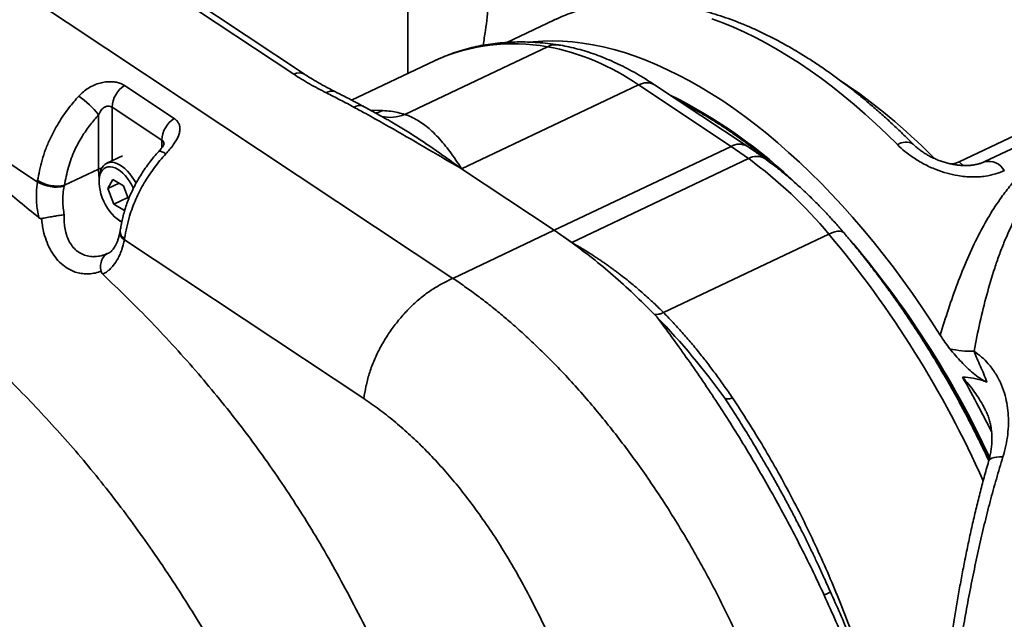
# Model space of a CAD drawing. Header units: millimetres. Extents: x 6316 to 18291, y -19059 to -9021.
# Tile 127 of 146: x 18146 to 18161, y -18628 to -18619. Entities that reach past the tile are written whole.
import ezdxf

# ---------------------------------------------------------------- set-up
doc = ezdxf.new("R2010")
doc.units = ezdxf.units.MM
doc.header["$LTSCALE"] = 10
doc.layers.add('1轮廓实线层', color=7, linetype='Continuous', lineweight=18)

msp = doc.modelspace()

# ---------------------------------------------------------------- linework, layer by layer
at = {"layer": '1轮廓实线层', "color": 7, "linetype": 'Continuous', "lineweight": 35}
for p, q in [((18152.363, -18623.182), (18107.109, -18593.151)), ((18152.363, -18623.182), (18120.059, -18601.745)), ((18146.157, -18621.743), (18137.431, -18615.953)), ((18151.69, -18620.121), (18151.687, -18618.298)), ((18149.987, -18620.134), (18147.715, -18618.626)), ((18150.146, -18620.132), (18147.875, -18618.625)), ((18153.869, -18619.327), (18153.17, -18619.659)), ((18151.643, -18620.733), (18153.774, -18619.723)), ((18152.089, -18619.932), (18150.85, -18620.52)), ((18147.457, -18620.301), (18148.199, -18620.794)), ((18155.136, -18620.294), (18152.494, -18621.547)), ((18156.518, -18621.211), (18155.136, -18620.294)), ((18156.758, -18621.209), (18155.376, -18620.292)), ((18159.926, -18621.443), (18162.127, -18620.399)), ((18148.015, -18621.117), (18147.273, -18620.624)), ((18147.273, -18620.624), (18147.274, -18621.425)), ((18147.072, -18621.55), (18147.07, -18620.741)), ((18148.015, -18621.232), (18148.015, -18621.117)), ((18160.961, -18621.129), (18160.307, -18621.439)), ((18156.518, -18621.211), (18153.876, -18622.464)), ((18156.781, -18621.394), (18156.518, -18621.211)), ((18147.43, -18621.351), (18147.193, -18621.463)), ((18154.139, -18622.647), (18156.781, -18621.394)), ((18159.524, -18621.378), (18159.536, -18621.372)), ((18159.536, -18621.372), (18159.562, -18621.395)), ((18147.072, -18621.55), (18146.562, -18621.792)), ((18153.876, -18622.464), (18152.494, -18621.547)), ((18147.088, -18621.637), (18147.082, -18621.684)), ((18147.21, -18621.841), (18147.283, -18621.705)), ((18147.283, -18621.705), (18147.444, -18621.802)), ((18146.562, -18621.792), (18146.558, -18621.807)), ((18147.377, -18621.762), (18147.21, -18621.841)), ((18147.298, -18622.072), (18147.21, -18621.841)), ((18147.444, -18621.802), (18147.519, -18622.001)), ((18147.508, -18621.972), (18147.298, -18622.072)), ((18147.458, -18622.168), (18147.298, -18622.072)), ((18147.466, -18622.154), (18147.458, -18622.168)), ((18147.384, -18622.32), (18147.424, -18622.345)), ((18152.363, -18623.182), (18153.876, -18622.464)), ((18154.145, -18622.651), (18153.876, -18622.464)), ((18154.139, -18622.647), (18153.876, -18622.464)), ((18147.392, -18622.481), (18147.389, -18622.497)), ((18151.031, -18624.978), (18147.456, -18622.606)), ((18157.979, -18622.521), (18155.508, -18623.692)), ((18147.201, -18622.813), (18147.22, -18622.804)), ((18155.411, -18623.759), (18155.374, -18623.721)), ((18156.719, -18625.433), (18156.734, -18625.458))]:
    msp.add_line(p, q, dxfattribs=at)
at = {"layer": '1轮廓实线层', "color": 7, "linetype": 'Continuous', "lineweight": 35, "flags": 128}
for points in [[(18153.916, -18619.305), (18153.869, -18619.327)], [(18159.004, -18621.185), (18158.844, -18621.027), (18158.683, -18620.875), (18158.521, -18620.728), (18158.359, -18620.586), (18158.195, -18620.451), (18158.031, -18620.321), (18157.867, -18620.197), (18157.702, -18620.079), (18157.538, -18619.967), (18157.373, -18619.862), (18157.209, -18619.763), (18157.044, -18619.67), (18156.881, -18619.584), (18156.718, -18619.504), (18156.555, -18619.432), (18156.394, -18619.366), (18156.233, -18619.306)], [(18159.643, -18624.031), (18159.507, -18623.82), (18159.369, -18623.612), (18159.227, -18623.408), (18159.084, -18623.208), (18158.938, -18623.011), (18158.79, -18622.819), (18158.64, -18622.631), (18158.487, -18622.448), (18158.333, -18622.269), (18158.178, -18622.094), (18158.02, -18621.925), (18157.862, -18621.761), (18157.702, -18621.602), (18157.541, -18621.448), (18157.378, -18621.3), (18157.215, -18621.158), (18157.052, -18621.021), (18156.888, -18620.89), (18156.723, -18620.765), (18156.558, -18620.646), (18156.393, -18620.533), (18156.228, -18620.427), (18156.063, -18620.327), (18155.898, -18620.233), (18155.734, -18620.146), (18155.571, -18620.066), (18155.408, -18619.992), (18155.246, -18619.925), (18155.085, -18619.865), (18154.925, -18619.811), (18154.767, -18619.765), (18154.61, -18619.726), (18154.454, -18619.693), (18154.3, -18619.668), (18154.148, -18619.649), (18153.999, -18619.638), (18153.851, -18619.634), (18153.705, -18619.637), (18153.562, -18619.647), (18153.514, -18619.652)], [(18151.138, -18620.673), (18151.158, -18620.672), (18151.316, -18620.676)], [(18151.208, -18620.714), (18151.258, -18620.7), (18151.316, -18620.676)], [(18148.075, -18621.323), (18148.045, -18621.304), (18148.018, -18621.291), (18147.997, -18621.283), (18147.981, -18621.281), (18147.972, -18621.285)], [(18147.12, -18621.535), (18147.095, -18621.541), (18147.072, -18621.55)], [(18147.592, -18621.839), (18147.566, -18621.788), (18147.536, -18621.738), (18147.503, -18621.691), (18147.468, -18621.648), (18147.431, -18621.61), (18147.393, -18621.578), (18147.355, -18621.552), (18147.317, -18621.532), (18147.28, -18621.52), (18147.245, -18621.514), (18147.211, -18621.516), (18147.181, -18621.525), (18147.153, -18621.541), (18147.13, -18621.564), (18147.11, -18621.593), (18147.095, -18621.628), (18147.085, -18621.668), (18147.079, -18621.713), (18147.079, -18621.762), (18147.083, -18621.813), (18147.093, -18621.867), (18147.107, -18621.922), (18147.125, -18621.978), (18147.148, -18622.032), (18147.175, -18622.085), (18147.205, -18622.136), (18147.238, -18622.183), (18147.273, -18622.225), (18147.31, -18622.263), (18147.348, -18622.295), (18147.386, -18622.322), (18147.42, -18622.339)], [(18147.088, -18621.637), (18147.095, -18621.604), (18147.107, -18621.563), (18147.124, -18621.528), (18147.146, -18621.499), (18147.171, -18621.476), (18147.2, -18621.46), (18147.232, -18621.451), (18147.267, -18621.449), (18147.304, -18621.454), (18147.342, -18621.466), (18147.382, -18621.485), (18147.422, -18621.511), (18147.462, -18621.542), (18147.501, -18621.58), (18147.538, -18621.622), (18147.574, -18621.67), (18147.607, -18621.72), (18147.631, -18621.762)], [(18159.926, -18621.443), (18159.962, -18621.478), (18159.987, -18621.498)], [(18147.416, -18622.354), (18147.393, -18622.33), (18147.385, -18622.321)], [(18157.979, -18622.521), (18158.025, -18622.501), (18158.068, -18622.487), (18158.107, -18622.479), (18158.141, -18622.478), (18158.17, -18622.483), (18158.193, -18622.493), (18158.206, -18622.504)], [(18160.411, -18625.479), (18160.338, -18625.334), (18160.221, -18625.107)], [(18160.364, -18625.918), (18160.373, -18625.9), (18160.39, -18625.883), (18160.415, -18625.869), (18160.447, -18625.859), (18160.486, -18625.851), (18160.53, -18625.848), (18160.579, -18625.848)]]:
    msp.add_lwpolyline(points, dxfattribs=at)
at = {"layer": '1轮廓实线层', "color": 7, "linetype": 'Continuous', "lineweight": 35}
for centre, radius, start, end in [((18153.267, -18622.53), 2.853, 79.7618, 114.4064), ((18153.901, -18619.982), 0.289, 81.4539, 116.0825), ((18153.133, -18623.159), 3.496, 55.0401, 79.4311), ((18150.068, -18620.27), 0.159, 60.3084, 120.6999), ((18153.475, -18627.302), 8.479, 44.3737, 56.4223), ((18147.685, -18620.645), 0.413, 123.5787, 177.0362), ((18150.554, -18620.513), 0.13, 68.5065, 128.6547), ((18155.258, -18620.503), 0.242, 60.8659, 120.2156), ((18146.072, -18621.495), 1.251, 37.1032, 55.7773), ((18152.258, -18627.221), 7.559, 45.8278, 63.7591), ((18150.97, -18620.735), 0.135, 65.5001, 127.1051), ((18148.428, -18621.138), 0.413, 123.5787, 177.0362), ((18151.422, -18620.21), 0.568, 257.2159, 292.8492), ((18156.64, -18621.42), 0.242, 60.725, 120.2239), ((18159.127, -18621.367), 0.219, 59.18, 124.0364), ((18156.903, -18621.597), 0.237, 59.7329, 120.9023), ((18152.651, -18626.985), 6.951, 39.9572, 53.5433), ((18160.363, -18621.705), 0.271, 29.2776, 102.0026), ((18147.983, -18621.544), 0.912, 180.4245, 188.7579), ((18146.451, -18621.241), 0.562, 238.8777, 281.3689), ((18146.443, -18621.241), 0.578, 240.3449, 281.4887), ((18147.504, -18622.501), 0.115, 178.2892, 245.2957), ((18147.503, -18622.482), 0.111, 179.6917, 247.1029), ((18146.02, -18632.565), 15.617, 24.0228, 40.0288), ((18147.393, -18631.897), 14.323, 24.9372, 40.6333), ((18150.949, -18627.052), 5.439, 54.0188, 54.0887), ((18147.536, -18631.367), 10.949, 35.7423, 44.009), ((18160.096, -18622.971), 1.3, 256.1729, 272.224), ((18173.912, -18635.733), 13.625, 123.5923, 169.27), ((18146.2, -18632.517), 15.859, 27.8566, 29.7077)]:
    msp.add_arc(centre, radius, start, end, dxfattribs=at)
for points, knots in [([(18106.153, -18605.711), (18107.919, -18606.897), (18111.451, -18609.27), (18116.684, -18612.849), (18121.914, -18616.428), (18128.981, -18621.256), (18137.918, -18627.324), (18145.142, -18632.189), (18148.754, -18634.622)], [0, 0, 0, 0, 0.12348, 0.24697, 0.370463, 0.493953, 0.746981, 1, 1, 1, 1]), ([(18152.816, -18619.7), (18152.827, -18619.628), (18152.86, -18619.424), (18152.899, -18619.074), (18152.934, -18618.653), (18152.953, -18618.219), (18152.96, -18617.773), (18152.951, -18617.316), (18152.929, -18616.847), (18152.892, -18616.37), (18152.841, -18615.884), (18152.777, -18615.391), (18152.699, -18614.892), (18152.607, -18614.386), (18152.504, -18613.873), (18152.424, -18613.527), (18152.384, -18613.353)], [0, 0, 0, 0, 0.040221, 0.1132132, 0.1862711, 0.2595311, 0.3324344, 0.4062822, 0.4799529, 0.553647, 0.6275578, 0.7018686, 0.7754153, 0.8496813, 0.9246236, 1, 1, 1, 1]), ([(18159.239, -18621.179), (18159.212, -18621.152), (18159.134, -18621.073), (18159.004, -18620.948), (18158.848, -18620.803), (18158.691, -18620.663), (18158.534, -18620.528), (18158.375, -18620.399), (18158.215, -18620.275), (18158.055, -18620.156), (18157.894, -18620.043), (18157.733, -18619.935), (18157.571, -18619.833), (18157.409, -18619.737), (18157.247, -18619.647), (18157.085, -18619.562), (18156.923, -18619.484), (18156.762, -18619.412), (18156.6, -18619.347), (18156.44, -18619.288), (18156.28, -18619.235), (18156.121, -18619.189), (18155.963, -18619.149), (18155.806, -18619.116), (18155.651, -18619.09), (18155.497, -18619.071), (18155.345, -18619.058), (18155.195, -18619.051), (18155.046, -18619.052), (18154.9, -18619.059), (18154.757, -18619.073), (18154.615, -18619.093), (18154.477, -18619.119), (18154.341, -18619.152), (18154.207, -18619.192), (18154.077, -18619.237), (18153.964, -18619.283), (18153.895, -18619.315), (18153.868, -18619.328)], [0, 0, 0, 0, 0.015185, 0.043989, 0.072808, 0.101642, 0.130492, 0.159358, 0.188239, 0.217134, 0.246043, 0.274962, 0.30389, 0.332824, 0.361759, 0.390689, 0.419609, 0.44851, 0.477385, 0.506224, 0.535017, 0.563752, 0.592418, 0.621003, 0.649493, 0.677879, 0.70615, 0.734297, 0.762315, 0.790201, 0.817955, 0.845582, 0.87309, 0.900489, 0.927793, 0.955021, 0.982192, 1, 1, 1, 1]), ([(18153.944, -18619.697), (18153.916, -18619.692), (18153.836, -18619.68), (18153.705, -18619.665), (18153.552, -18619.654), (18153.4, -18619.65), (18153.251, -18619.652), (18153.104, -18619.661), (18152.959, -18619.677), (18152.817, -18619.699), (18152.678, -18619.727), (18152.541, -18619.762), (18152.406, -18619.803), (18152.275, -18619.851), (18152.17, -18619.894), (18152.109, -18619.923), (18152.09, -18619.933)], [0, 0, 0, 0, 0.04277, 0.12138, 0.199737, 0.277759, 0.35543, 0.432746, 0.509711, 0.586337, 0.662648, 0.738675, 0.814458, 0.890044, 0.965488, 1, 1, 1, 1]), ([(18146.177, -18622.274), (18145.987, -18622.117), (18145.607, -18621.803), (18145.03, -18621.36), (18144.449, -18620.933), (18143.864, -18620.52), (18143.277, -18620.117), (18142.884, -18619.856), (18142.688, -18619.725)], [0, 0, 0, 0, 0.166338, 0.332715, 0.499075, 0.666042, 0.833022, 1, 1, 1, 1]), ([(18155.376, -18620.292), (18155.352, -18620.276), (18155.284, -18620.232), (18155.171, -18620.162), (18155.036, -18620.085), (18154.901, -18620.014), (18154.766, -18619.95), (18154.631, -18619.891), (18154.497, -18619.84), (18154.362, -18619.794), (18154.229, -18619.756), (18154.099, -18619.725), (18154.005, -18619.706), (18153.954, -18619.698), (18153.944, -18619.697)], [0, 0, 0, 0, 0.0497138, 0.1437852, 0.2378987, 0.3319874, 0.4260066, 0.5199022, 0.6136107, 0.7070606, 0.8001735, 0.8928678, 0.9794294, 1, 1, 1, 1]), ([(18146.776, -18620.461), (18146.798, -18620.438), (18146.842, -18620.394), (18146.92, -18620.338), (18147.003, -18620.294), (18147.088, -18620.264), (18147.172, -18620.247), (18147.249, -18620.243), (18147.321, -18620.249), (18147.394, -18620.266), (18147.434, -18620.288), (18147.457, -18620.301)], [0, 0, 0, 0, 0.122312, 0.244558, 0.364169, 0.483669, 0.586516, 0.689254, 0.782725, 0.876119, 1, 1, 1, 1]), ([(18150.473, -18620.411), (18150.388, -18620.368), (18150.217, -18620.28), (18150.063, -18620.182), (18149.987, -18620.134)], [0, 0, 0, 0, 0.498785, 1, 1, 1, 1]), ([(18150.602, -18620.392), (18150.572, -18620.377), (18150.498, -18620.34), (18150.386, -18620.279), (18150.268, -18620.21), (18150.189, -18620.161), (18150.151, -18620.135), (18150.147, -18620.132)], [0, 0, 0, 0, 0.183066, 0.45553, 0.718575, 0.970235, 1, 1, 1, 1]), ([(18151.026, -18620.613), (18150.991, -18620.594), (18150.897, -18620.544), (18150.756, -18620.47), (18150.648, -18620.415), (18150.602, -18620.392)], [0, 0, 0, 0, 0.251436, 0.676571, 1, 1, 1, 1]), ([(18146.16, -18621.722), (18146.169, -18621.672), (18146.188, -18621.571), (18146.225, -18621.415), (18146.277, -18621.256), (18146.339, -18621.11), (18146.405, -18620.979), (18146.472, -18620.861), (18146.547, -18620.746), (18146.623, -18620.641), (18146.7, -18620.545), (18146.75, -18620.489), (18146.776, -18620.461)], [0, 0, 0, 0, 0.116494, 0.23287, 0.353112, 0.473334, 0.564437, 0.655547, 0.749398, 0.843254, 0.92144, 1, 1, 1, 1]), ([(18150.889, -18620.628), (18150.821, -18620.591), (18150.684, -18620.518), (18150.543, -18620.447), (18150.473, -18620.411)], [0, 0, 0, 0, 0.499922, 1, 1, 1, 1]), ([(18155.753, -18620.542), (18155.754, -18620.543), (18155.805, -18620.567), (18155.906, -18620.621), (18156.056, -18620.705), (18156.207, -18620.795), (18156.358, -18620.89), (18156.509, -18620.991), (18156.66, -18621.098), (18156.811, -18621.21), (18156.961, -18621.328), (18157.09, -18621.433), (18157.168, -18621.5), (18157.197, -18621.525)], [0, 0, 0, 0, 0.002108, 0.106407, 0.2107, 0.314989, 0.419278, 0.52357, 0.627865, 0.732166, 0.836474, 0.940791, 1, 1, 1, 1]), ([(18147.273, -18620.624), (18147.265, -18620.62), (18147.246, -18620.61), (18147.207, -18620.606), (18147.177, -18620.616), (18147.152, -18620.63), (18147.133, -18620.644), (18147.099, -18620.681), (18147.082, -18620.716), (18147.07, -18620.741)], [0, 0, 0, 0, 0.112798, 0.280169, 0.449507, 0.466921, 0.587704, 0.708844, 1, 1, 1, 1]), ([(18152.494, -18621.547), (18152.493, -18621.546), (18152.374, -18621.477), (18152.078, -18621.303), (18151.605, -18621.027), (18151.188, -18620.791), (18150.947, -18620.659), (18150.889, -18620.628)], [0, 0, 0, 0, 0.0026, 0.224997, 0.559938, 0.894858, 1, 1, 1, 1]), ([(18151.363, -18620.799), (18151.309, -18620.769), (18151.198, -18620.706), (18151.085, -18620.645), (18151.026, -18620.613)], [0, 0, 0, 0, 0.483772, 1, 1, 1, 1]), ([(18151.316, -18620.676), (18151.357, -18620.679), (18151.436, -18620.685), (18151.545, -18620.705), (18151.61, -18620.724), (18151.643, -18620.733)], [0, 0, 0, 0, 0.343662, 0.671345, 1, 1, 1, 1]), ([(18147.07, -18620.741), (18147.029, -18620.788), (18146.963, -18620.862), (18146.883, -18620.973), (18146.822, -18621.066), (18146.766, -18621.163), (18146.711, -18621.272), (18146.661, -18621.393), (18146.617, -18621.526), (18146.586, -18621.659), (18146.57, -18621.748), (18146.562, -18621.792)], [0, 0, 0, 0, 0.15548, 0.245125, 0.334766, 0.427018, 0.51926, 0.636801, 0.754367, 0.877114, 1, 1, 1, 1]), ([(18148.199, -18620.794), (18148.212, -18620.803), (18148.237, -18620.822), (18148.257, -18620.849), (18148.274, -18620.879), (18148.286, -18620.915), (18148.288, -18620.966), (18148.276, -18621.022), (18148.253, -18621.081), (18148.218, -18621.143), (18148.176, -18621.204), (18148.128, -18621.265), (18148.093, -18621.304), (18148.075, -18621.323)], [0, 0, 0, 0, 0.078148, 0.158754, 0.183802, 0.278337, 0.37636, 0.477308, 0.581094, 0.687207, 0.795528, 0.897067, 1, 1, 1, 1]), ([(18151.363, -18620.799), (18151.384, -18620.811), (18151.541, -18620.898), (18151.825, -18621.076), (18152.171, -18621.312), (18152.392, -18621.472), (18152.485, -18621.541), (18152.493, -18621.546), (18152.494, -18621.547)], [0, 0, 0, 0, 0.0540229, 0.4013846, 0.7487816, 0.9790611, 0.9966852, 1, 1, 1, 1]), ([(18151.643, -18620.733), (18151.66, -18620.739), (18151.71, -18620.756), (18151.789, -18620.793), (18151.88, -18620.847), (18151.966, -18620.909), (18152.054, -18620.985), (18152.142, -18621.074), (18152.233, -18621.177), (18152.321, -18621.291), (18152.407, -18621.413), (18152.465, -18621.501), (18152.494, -18621.546), (18152.494, -18621.547)], [0, 0, 0, 0, 0.047518, 0.143654, 0.239798, 0.336808, 0.433822, 0.546622, 0.659425, 0.773034, 0.886645, 0.99746, 1, 1, 1, 1]), ([(18168.578, -18622.69), (18168.508, -18622.644), (18168.338, -18622.531), (18168.059, -18622.363), (18167.733, -18622.18), (18167.392, -18622.004), (18167.036, -18621.834), (18166.672, -18621.676), (18166.3, -18621.529), (18165.921, -18621.395), (18165.535, -18621.273), (18165.144, -18621.165), (18164.76, -18621.075), (18164.386, -18621.004), (18164.021, -18620.951), (18163.654, -18620.916), (18163.311, -18620.904), (18162.994, -18620.912), (18162.752, -18620.934), (18162.561, -18620.962), (18162.418, -18620.99), (18162.279, -18621.024), (18162.113, -18621.073), (18161.926, -18621.142), (18161.724, -18621.241), (18161.535, -18621.359), (18161.379, -18621.481), (18161.25, -18621.601), (18161.145, -18621.712), (18161.048, -18621.831), (18160.958, -18621.955), (18160.874, -18622.085), (18160.796, -18622.22), (18160.699, -18622.406), (18160.608, -18622.612), (18160.521, -18622.837), (18160.433, -18623.094), (18160.335, -18623.426), (18160.233, -18623.839), (18160.176, -18624.126), (18160.147, -18624.27)], [0, 0, 0, 0, 0.02184, 0.053268, 0.084696, 0.118481, 0.152265, 0.186211, 0.220156, 0.25459, 0.289024, 0.323639, 0.358253, 0.389715, 0.421236, 0.452995, 0.484871, 0.510636, 0.53653, 0.549743, 0.562955, 0.576294, 0.589632, 0.611468, 0.633492, 0.656106, 0.678912, 0.695074, 0.711469, 0.727866, 0.744413, 0.760961, 0.777847, 0.794734, 0.828647, 0.849922, 0.871197, 0.91388, 0.956895, 1, 1, 1, 1]), ([(18148.047, -18621.173), (18148.046, -18621.163), (18148.042, -18621.139), (18148.025, -18621.125), (18148.015, -18621.117)], [0, 0, 0, 0, 0.455713, 1, 1, 1, 1]), ([(18147.972, -18621.285), (18147.959, -18621.299), (18147.922, -18621.339), (18147.864, -18621.409), (18147.8, -18621.493), (18147.738, -18621.581), (18147.681, -18621.671), (18147.629, -18621.762), (18147.582, -18621.854), (18147.539, -18621.947), (18147.503, -18622.039), (18147.471, -18622.132), (18147.445, -18622.225), (18147.423, -18622.318), (18147.406, -18622.403), (18147.396, -18622.457), (18147.392, -18622.482)], [0, 0, 0, 0, 0.04298, 0.119647, 0.19644, 0.273431, 0.350379, 0.426669, 0.501808, 0.576275, 0.649539, 0.721592, 0.79541, 0.869312, 0.940622, 1, 1, 1, 1]), ([(18148.05, -18621.174), (18148.05, -18621.174), (18148.05, -18621.173), (18148.049, -18621.177), (18148.045, -18621.187), (18148.036, -18621.202), (18148.024, -18621.222), (18148.006, -18621.245), (18147.989, -18621.267), (18147.976, -18621.28), (18147.972, -18621.285)], [0, 0, 0, 0, 0.023126, 0.150431, 0.276226, 0.410916, 0.559871, 0.725409, 0.907704, 1, 1, 1, 1]), ([(18157.022, -18621.393), (18156.976, -18621.359), (18156.891, -18621.298), (18156.802, -18621.238), (18156.761, -18621.211), (18156.758, -18621.21)], [0, 0, 0, 0, 0.529575, 0.967417, 1, 1, 1, 1]), ([(18160.6, -18621.572), (18160.556, -18621.59), (18160.468, -18621.627), (18160.337, -18621.655), (18160.22, -18621.667), (18160.118, -18621.669), (18160.013, -18621.663), (18159.887, -18621.646), (18159.742, -18621.613), (18159.604, -18621.567), (18159.491, -18621.52), (18159.403, -18621.477), (18159.317, -18621.429), (18159.219, -18621.366), (18159.11, -18621.286), (18159.039, -18621.219), (18159.004, -18621.185)], [0, 0, 0, 0, 0.0905704, 0.1832924, 0.2412688, 0.2992467, 0.3594324, 0.4196202, 0.5110389, 0.6044142, 0.6580903, 0.7117673, 0.7669486, 0.8221307, 0.9102752, 1, 1, 1, 1]), ([(18160.306, -18621.439), (18160.304, -18621.44), (18160.289, -18621.448), (18160.255, -18621.461), (18160.207, -18621.475), (18160.156, -18621.486), (18160.102, -18621.494), (18160.044, -18621.498), (18159.982, -18621.497), (18159.918, -18621.493), (18159.852, -18621.484), (18159.786, -18621.471), (18159.721, -18621.454), (18159.655, -18621.433), (18159.591, -18621.409), (18159.528, -18621.38), (18159.469, -18621.35), (18159.412, -18621.316), (18159.36, -18621.281), (18159.312, -18621.245), (18159.272, -18621.211), (18159.249, -18621.188), (18159.239, -18621.179)], [0, 0, 0, 0, 0.0093404, 0.0650154, 0.1197394, 0.1679311, 0.2193802, 0.2715138, 0.3242039, 0.3772139, 0.430243, 0.4831608, 0.5356603, 0.5886745, 0.6420943, 0.6956671, 0.749055, 0.8020263, 0.8546059, 0.9067118, 0.958583, 1, 1, 1, 1]), ([(18159.643, -18624.031), (18159.683, -18623.9), (18159.763, -18623.637), (18159.897, -18623.258), (18160.045, -18622.889), (18160.204, -18622.551), (18160.374, -18622.244), (18160.535, -18621.996), (18160.693, -18621.789), (18160.841, -18621.619), (18160.986, -18621.477), (18161.124, -18621.358), (18161.21, -18621.294), (18161.253, -18621.262)], [0, 0, 0, 0, 0.119933, 0.239862, 0.360748, 0.481621, 0.58576, 0.689879, 0.760596, 0.831355, 0.902042, 0.950964, 1, 1, 1, 1]), ([(18148.075, -18621.323), (18148.046, -18621.356), (18147.987, -18621.422), (18147.904, -18621.528), (18147.825, -18621.64), (18147.752, -18621.756), (18147.686, -18621.876), (18147.627, -18621.999), (18147.576, -18622.125), (18147.529, -18622.266), (18147.49, -18622.42), (18147.47, -18622.53), (18147.46, -18622.585)], [0, 0, 0, 0, 0.0911287, 0.1822582, 0.275891, 0.3695183, 0.4623783, 0.5552304, 0.6512835, 0.747345, 0.8731875, 1, 1, 1, 1]), ([(18158.206, -18622.504), (18158.184, -18622.48), (18158.123, -18622.408), (18158.02, -18622.293), (18157.897, -18622.161), (18157.771, -18622.033), (18157.644, -18621.91), (18157.516, -18621.792), (18157.387, -18621.678), (18157.256, -18621.57), (18157.134, -18621.475), (18157.056, -18621.418), (18157.022, -18621.393)], [0, 0, 0, 0, 0.056624, 0.163824, 0.27111, 0.378498, 0.485991, 0.593594, 0.701306, 0.809128, 0.917055, 1, 1, 1, 1]), ([(18159.788, -18621.471), (18159.802, -18621.471), (18159.832, -18621.47), (18159.879, -18621.462), (18159.909, -18621.45), (18159.926, -18621.443)], [0, 0, 0, 0, 0.276053, 0.591659, 1, 1, 1, 1]), ([(18147.873, -18627.248), (18147.778, -18627.113), (18147.588, -18626.844), (18147.295, -18626.456), (18146.996, -18626.08), (18146.689, -18625.715), (18146.375, -18625.361), (18146.054, -18625.018), (18145.729, -18624.687), (18145.371, -18624.341), (18144.978, -18623.981), (18144.551, -18623.611), (18144.121, -18623.257), (18143.638, -18622.878), (18143.102, -18622.478), (18142.513, -18622.059), (18142.119, -18621.79), (18141.922, -18621.656)], [0, 0, 0, 0, 0.053823, 0.107692, 0.161566, 0.215398, 0.270474, 0.325581, 0.380695, 0.435781, 0.505969, 0.576188, 0.64642, 0.716625, 0.811073, 0.905539, 1, 1, 1, 1]), ([(18146.157, -18621.743), (18146.157, -18621.743), (18146.158, -18621.736), (18146.159, -18621.729), (18146.16, -18621.722)], [0, 0, 0, 0, 0.0003686, 1, 1, 1, 1]), ([(18146.177, -18622.274), (18146.17, -18622.238), (18146.156, -18622.165), (18146.143, -18622.038), (18146.139, -18621.895), (18146.151, -18621.794), (18146.157, -18621.743)], [0, 0, 0, 0, 0.200483, 0.403284, 0.697991, 1, 1, 1, 1]), ([(18146.558, -18621.807), (18146.551, -18621.844), (18146.538, -18621.917), (18146.534, -18622.028), (18146.541, -18622.134), (18146.552, -18622.2), (18146.558, -18622.233)], [0, 0, 0, 0, 0.268478, 0.543449, 0.769703, 1, 1, 1, 1]), ([(18146.219, -18622.288), (18146.213, -18622.288), (18146.2, -18622.289), (18146.186, -18622.281), (18146.178, -18622.275), (18146.177, -18622.274)], [0, 0, 0, 0, 0.397619, 0.915056, 1, 1, 1, 1]), ([(18146.219, -18622.288), (18146.232, -18622.285), (18146.257, -18622.281), (18146.301, -18622.273), (18146.347, -18622.265), (18146.394, -18622.257), (18146.442, -18622.249), (18146.498, -18622.241), (18146.536, -18622.236), (18146.557, -18622.234), (18146.558, -18622.233)], [0, 0, 0, 0, 0.131568, 0.263138, 0.394681, 0.526229, 0.658308, 0.790392, 0.993375, 1, 1, 1, 1]), ([(18147.108, -18623.076), (18147.102, -18623.078), (18147.066, -18623.092), (18146.997, -18623.109), (18146.903, -18623.118), (18146.811, -18623.111), (18146.723, -18623.09), (18146.629, -18623.05), (18146.533, -18622.986), (18146.44, -18622.892), (18146.361, -18622.779), (18146.298, -18622.649), (18146.258, -18622.524), (18146.234, -18622.41), (18146.224, -18622.337), (18146.22, -18622.296), (18146.219, -18622.288)], [0, 0, 0, 0, 0.013431, 0.090944, 0.168439, 0.24038, 0.312596, 0.384504, 0.480275, 0.575818, 0.671382, 0.766714, 0.862084, 0.923919, 0.985763, 1, 1, 1, 1]), ([(18146.558, -18622.233), (18146.557, -18622.265), (18146.555, -18622.328), (18146.565, -18622.427), (18146.587, -18622.526), (18146.624, -18622.622), (18146.676, -18622.705), (18146.741, -18622.772), (18146.818, -18622.822), (18146.904, -18622.851), (18146.972, -18622.859), (18147.041, -18622.857), (18147.11, -18622.847), (18147.171, -18622.825), (18147.201, -18622.813)], [0, 0, 0, 0, 0.078005, 0.15598, 0.247916, 0.339775, 0.42991, 0.520004, 0.610038, 0.702396, 0.794824, 0.815828, 0.907882, 1, 1, 1, 1]), ([(18147.456, -18622.606), (18147.445, -18622.655), (18147.427, -18622.731), (18147.393, -18622.82), (18147.353, -18622.904), (18147.305, -18622.977), (18147.25, -18623.038), (18147.209, -18623.074), (18147.17, -18623.101), (18147.145, -18623.115), (18147.133, -18623.121)], [0, 0, 0, 0, 0.208131, 0.315236, 0.42234, 0.630133, 0.737186, 0.844237, 0.92196, 1, 1, 1, 1]), ([(18147.389, -18622.497), (18147.388, -18622.503), (18147.383, -18622.529), (18147.372, -18622.569), (18147.357, -18622.618), (18147.339, -18622.661), (18147.32, -18622.699), (18147.3, -18622.731), (18147.281, -18622.757), (18147.261, -18622.777), (18147.242, -18622.793), (18147.228, -18622.802), (18147.221, -18622.804), (18147.22, -18622.805)], [0, 0, 0, 0, 0.033003, 0.136796, 0.237301, 0.338518, 0.44196, 0.544138, 0.641762, 0.742856, 0.852179, 0.971765, 1, 1, 1, 1]), ([(18147.46, -18622.585), (18147.459, -18622.592), (18147.457, -18622.599), (18147.456, -18622.606), (18147.456, -18622.606)], [0, 0, 0, 0, 0.999631, 1, 1, 1, 1]), ([(18160.368, -18625.905), (18160.345, -18625.857), (18160.288, -18625.734), (18160.192, -18625.539), (18160.081, -18625.321), (18159.967, -18625.104), (18159.85, -18624.89), (18159.73, -18624.678), (18159.607, -18624.468), (18159.481, -18624.261), (18159.352, -18624.057), (18159.221, -18623.855), (18159.087, -18623.657), (18158.951, -18623.462), (18158.812, -18623.27), (18158.671, -18623.082), (18158.528, -18622.897), (18158.386, -18622.72), (18158.278, -18622.59), (18158.218, -18622.519), (18158.206, -18622.504)], [0, 0, 0, 0, 0.038798, 0.098044, 0.157291, 0.216542, 0.275796, 0.335056, 0.394324, 0.4536, 0.512887, 0.572186, 0.631499, 0.690828, 0.750173, 0.809537, 0.86892, 0.928326, 0.984635, 1, 1, 1, 1]), ([(18155.374, -18623.721), (18155.271, -18623.618), (18155.067, -18623.414), (18154.757, -18623.136), (18154.45, -18622.879), (18154.246, -18622.726), (18154.145, -18622.651)], [0, 0, 0, 0, 0.255856, 0.5077436, 0.7557574, 1, 1, 1, 1]), ([(18154.145, -18622.651), (18154.145, -18622.651), (18154.145, -18622.651), (18154.145, -18622.651), (18154.145, -18622.651), (18154.145, -18622.651), (18154.145, -18622.651), (18154.147, -18622.652), (18154.155, -18622.656), (18154.172, -18622.665), (18154.199, -18622.681), (18154.243, -18622.707), (18154.305, -18622.743), (18154.386, -18622.794), (18154.457, -18622.839), (18154.509, -18622.873), (18154.535, -18622.891), (18154.559, -18622.907), (18154.582, -18622.923), (18154.605, -18622.938), (18154.635, -18622.96), (18154.674, -18622.987), (18154.719, -18623.019), (18154.763, -18623.051), (18154.806, -18623.083), (18154.896, -18623.151), (18155.031, -18623.257), (18155.203, -18623.404), (18155.361, -18623.548), (18155.46, -18623.645), (18155.508, -18623.692)], [0, 0, 0, 0, 0.0000055, 0.0000126, 0.0000444, 0.0000927, 0.000304, 0.0010913, 0.0041286, 0.0160604, 0.0358037, 0.0633589, 0.1089701, 0.1668735, 0.2370691, 0.260636, 0.2776704, 0.2944842, 0.3110776, 0.3274504, 0.3436026, 0.3774718, 0.4103284, 0.4421723, 0.4730037, 0.5028225, 0.6397227, 0.7682148, 0.8883048, 1, 1, 1, 1]), ([(18147.108, -18623.076), (18147.105, -18623.061), (18147.101, -18623.03), (18147.101, -18622.985), (18147.107, -18622.942), (18147.12, -18622.903), (18147.138, -18622.869), (18147.158, -18622.844), (18147.179, -18622.826), (18147.193, -18622.817), (18147.201, -18622.814), (18147.201, -18622.813)], [0, 0, 0, 0, 0.132652, 0.269165, 0.401813, 0.538278, 0.671518, 0.808552, 0.900329, 0.993296, 1, 1, 1, 1]), ([(18147.133, -18623.121), (18147.127, -18623.115), (18147.117, -18623.104), (18147.11, -18623.088), (18147.108, -18623.078), (18147.108, -18623.076)], [0, 0, 0, 0, 0.4924314, 0.9046642, 1, 1, 1, 1]), ([(18150.818, -18627.93), (18150.736, -18627.778), (18150.573, -18627.474), (18150.316, -18627.033), (18150.05, -18626.604), (18149.772, -18626.183), (18149.483, -18625.771), (18149.183, -18625.37), (18148.876, -18624.982), (18148.553, -18624.596), (18148.215, -18624.214), (18147.86, -18623.835), (18147.499, -18623.47), (18147.255, -18623.237), (18147.133, -18623.121)], [0, 0, 0, 0, 0.078842, 0.15778, 0.23673, 0.315589, 0.397157, 0.478796, 0.560451, 0.642042, 0.731333, 0.820627, 0.910312, 1, 1, 1, 1]), ([(18152.363, -18623.182), (18152.311, -18623.207), (18152.209, -18623.256), (18152.055, -18623.345), (18151.903, -18623.455), (18151.756, -18623.583), (18151.615, -18623.729), (18151.485, -18623.888), (18151.368, -18624.058), (18151.264, -18624.237), (18151.177, -18624.421), (18151.11, -18624.609), (18151.063, -18624.795), (18151.041, -18624.917), (18151.031, -18624.978)], [0, 0, 0, 0, 0.08191, 0.163791, 0.245655, 0.329464, 0.413275, 0.497093, 0.58091, 0.664715, 0.748518, 0.83232, 0.916142, 1, 1, 1, 1]), ([(18156.075, -18638.144), (18156.079, -18638.142), (18156.142, -18638.115), (18156.259, -18638.05), (18156.422, -18637.949), (18156.579, -18637.831), (18156.73, -18637.7), (18156.875, -18637.553), (18157.012, -18637.394), (18157.139, -18637.222), (18157.256, -18637.041), (18157.363, -18636.85), (18157.462, -18636.647), (18157.554, -18636.432), (18157.636, -18636.203), (18157.71, -18635.962), (18157.774, -18635.71), (18157.833, -18635.428), (18157.882, -18635.116), (18157.92, -18634.769), (18157.943, -18634.408), (18157.949, -18634.069), (18157.944, -18633.757), (18157.931, -18633.475), (18157.91, -18633.189), (18157.881, -18632.895), (18157.843, -18632.596), (18157.796, -18632.291), (18157.741, -18631.983), (18157.677, -18631.666), (18157.602, -18631.341), (18157.518, -18631.008), (18157.424, -18630.674), (18157.32, -18630.335), (18157.207, -18629.994), (18157.084, -18629.651), (18156.952, -18629.308), (18156.813, -18628.97), (18156.667, -18628.638), (18156.516, -18628.313), (18156.357, -18627.99), (18156.19, -18627.669), (18156.015, -18627.349), (18155.832, -18627.033), (18155.641, -18626.721), (18155.447, -18626.419), (18155.249, -18626.128), (18155.048, -18625.846), (18154.843, -18625.572), (18154.631, -18625.303), (18154.413, -18625.042), (18154.19, -18624.787), (18153.963, -18624.542), (18153.754, -18624.33), (18153.565, -18624.147), (18153.397, -18623.992), (18153.228, -18623.842), (18153.057, -18623.697), (18152.885, -18623.559), (18152.711, -18623.426), (18152.537, -18623.3), (18152.421, -18623.221), (18152.363, -18623.182)], [0, 0, 0, 0, 0.001376, 0.018508, 0.035759, 0.053009, 0.070636, 0.088262, 0.106018, 0.123774, 0.140912, 0.158049, 0.175306, 0.192563, 0.210197, 0.22783, 0.245593, 0.263356, 0.284975, 0.306653, 0.328514, 0.350437, 0.366238, 0.382039, 0.397932, 0.413826, 0.430011, 0.446196, 0.462482, 0.478767, 0.495904, 0.513041, 0.530298, 0.547554, 0.565186, 0.582817, 0.600578, 0.61834, 0.635469, 0.652599, 0.669847, 0.687095, 0.704718, 0.722341, 0.740094, 0.757847, 0.774976, 0.792105, 0.809353, 0.826601, 0.844224, 0.861847, 0.8796, 0.897353, 0.910061, 0.922768, 0.935524, 0.94828, 0.961185, 0.974089, 0.987045, 1, 1, 1, 1]), ([(18158.692, -18623.111), (18158.695, -18623.115), (18158.745, -18623.177), (18158.838, -18623.3), (18158.972, -18623.481), (18159.103, -18623.666), (18159.233, -18623.854), (18159.36, -18624.045), (18159.484, -18624.24), (18159.607, -18624.437), (18159.726, -18624.637), (18159.843, -18624.839), (18159.957, -18625.044), (18160.068, -18625.251), (18160.175, -18625.46), (18160.279, -18625.668), (18160.344, -18625.806), (18160.376, -18625.873)], [0, 0, 0, 0, 0.005012, 0.076328, 0.147649, 0.218975, 0.290304, 0.361637, 0.432973, 0.504311, 0.575653, 0.646996, 0.718342, 0.789689, 0.861036, 0.932385, 1, 1, 1, 1]), ([(18155.374, -18623.721), (18155.38, -18623.723), (18155.395, -18623.726), (18155.433, -18623.719), (18155.471, -18623.71), (18155.498, -18623.697), (18155.508, -18623.692)], [0, 0, 0, 0, 0.17434, 0.5, 0.82566, 1, 1, 1, 1]), ([(18157.909, -18627.914), (18157.849, -18627.786), (18157.729, -18627.529), (18157.539, -18627.149), (18157.343, -18626.775), (18157.141, -18626.406), (18156.934, -18626.044), (18156.723, -18625.689), (18156.508, -18625.343), (18156.29, -18625.005), (18156.071, -18624.677), (18155.85, -18624.36), (18155.629, -18624.053), (18155.484, -18623.857), (18155.411, -18623.759)], [0, 0, 0, 0, 0.08345, 0.166892, 0.250188, 0.333436, 0.416828, 0.500182, 0.583403, 0.666723, 0.750104, 0.833333, 0.916586, 1, 1, 1, 1]), ([(18155.508, -18623.692), (18155.551, -18623.737), (18155.64, -18623.827), (18155.773, -18623.973), (18155.91, -18624.131), (18156.044, -18624.293), (18156.172, -18624.456), (18156.295, -18624.62), (18156.418, -18624.791), (18156.499, -18624.909), (18156.539, -18624.968)], [0, 0, 0, 0, 0.114364, 0.235579, 0.363668, 0.498653, 0.619719, 0.743626, 0.870383, 1, 1, 1, 1]), ([(18159.786, -18624.233), (18159.761, -18624.201), (18159.711, -18624.137), (18159.666, -18624.066), (18159.643, -18624.031)], [0, 0, 0, 0, 0.497824, 1, 1, 1, 1]), ([(18160.341, -18624.731), (18160.34, -18624.731), (18160.322, -18624.724), (18160.288, -18624.707), (18160.219, -18624.665), (18160.138, -18624.603), (18160.045, -18624.519), (18159.957, -18624.43), (18159.87, -18624.336), (18159.814, -18624.267), (18159.786, -18624.233)], [0, 0, 0, 0, 0.00657, 0.094563, 0.182621, 0.36424, 0.521445, 0.678712, 0.839379, 1, 1, 1, 1]), ([(18160.147, -18624.27), (18160.185, -18624.298), (18160.263, -18624.354), (18160.368, -18624.462), (18160.463, -18624.589), (18160.544, -18624.737), (18160.602, -18624.889), (18160.639, -18625.041), (18160.659, -18625.193), (18160.664, -18625.35), (18160.653, -18625.513), (18160.626, -18625.679), (18160.595, -18625.792), (18160.579, -18625.848)], [0, 0, 0, 0, 0.085945, 0.171912, 0.274309, 0.377016, 0.479426, 0.566078, 0.652913, 0.739539, 0.82631, 0.913301, 1, 1, 1, 1]), ([(18160.147, -18624.27), (18160.161, -18624.307), (18160.19, -18624.383), (18160.262, -18624.534), (18160.31, -18624.653), (18160.341, -18624.731)], [0, 0, 0, 0, 0.249349, 0.499639, 1, 1, 1, 1]), ([(18159.974, -18624.658), (18159.975, -18624.658), (18159.99, -18624.658), (18160.055, -18624.66), (18160.149, -18624.673), (18160.258, -18624.701), (18160.313, -18624.721), (18160.341, -18624.731)], [0, 0, 0, 0, 0.005037, 0.128947, 0.561535, 0.780775, 1, 1, 1, 1]), ([(18160.313, -18625.143), (18160.304, -18625.126), (18160.26, -18625.033), (18160.176, -18624.908), (18160.07, -18624.764), (18160.006, -18624.693), (18159.974, -18624.658)], [0, 0, 0, 0, 0.094884, 0.516848, 0.75797, 1, 1, 1, 1]), ([(18155.074, -18633.465), (18155.062, -18633.327), (18155.038, -18633.052), (18154.984, -18632.626), (18154.917, -18632.195), (18154.838, -18631.775), (18154.751, -18631.369), (18154.658, -18630.98), (18154.553, -18630.59), (18154.437, -18630.202), (18154.312, -18629.816), (18154.175, -18629.434), (18154.029, -18629.057), (18153.872, -18628.686), (18153.705, -18628.322), (18153.529, -18627.968), (18153.342, -18627.623), (18153.147, -18627.289), (18152.942, -18626.968), (18152.737, -18626.673), (18152.535, -18626.404), (18152.335, -18626.158), (18152.129, -18625.926), (18151.918, -18625.706), (18151.703, -18625.501), (18151.483, -18625.31), (18151.259, -18625.134), (18151.107, -18625.03), (18151.031, -18624.978)], [0, 0, 0, 0, 0.044466, 0.088931, 0.133396, 0.177862, 0.217011, 0.25616, 0.29531, 0.334459, 0.373608, 0.412757, 0.451906, 0.491056, 0.530204, 0.569354, 0.608503, 0.647652, 0.686801, 0.72595, 0.760207, 0.794463, 0.828719, 0.862975, 0.897232, 0.931488, 0.965744, 1, 1, 1, 1]), ([(18156.423, -18624.971), (18156.429, -18624.974), (18156.442, -18624.981), (18156.467, -18624.983), (18156.493, -18624.982), (18156.515, -18624.977), (18156.53, -18624.972), (18156.536, -18624.969), (18156.539, -18624.968)], [0, 0, 0, 0, 0.283627, 0.543397, 0.758384, 0.908363, 0.960381, 1, 1, 1, 1]), ([(18156.423, -18624.971), (18156.497, -18625.082), (18156.596, -18625.234), (18156.693, -18625.392), (18156.719, -18625.433)], [0, 0, 0, 0, 0.73727, 1, 1, 1, 1]), ([(18156.539, -18624.968), (18156.618, -18625.088), (18156.777, -18625.328), (18157.005, -18625.701), (18157.224, -18626.081), (18157.434, -18626.469), (18157.634, -18626.863), (18157.823, -18627.263), (18158.002, -18627.667), (18158.169, -18628.075), (18158.325, -18628.485), (18158.468, -18628.897), (18158.594, -18629.291), (18158.666, -18629.547), (18158.699, -18629.666)], [0, 0, 0, 0, 0.08426, 0.168519, 0.252779, 0.337039, 0.421298, 0.505558, 0.589818, 0.674077, 0.758337, 0.842597, 0.926856, 1, 1, 1, 1]), ([(18160.314, -18625.142), (18160.318, -18625.15), (18160.335, -18625.18), (18160.357, -18625.236), (18160.38, -18625.306), (18160.397, -18625.379), (18160.409, -18625.453), (18160.414, -18625.529), (18160.415, -18625.605), (18160.41, -18625.682), (18160.401, -18625.758), (18160.386, -18625.835), (18160.374, -18625.888), (18160.365, -18625.916), (18160.364, -18625.918)], [0, 0, 0, 0, 0.045402, 0.155119, 0.261903, 0.364658, 0.4641, 0.560116, 0.65272, 0.742045, 0.828376, 0.912289, 0.993417, 1, 1, 1, 1]), ([(18158.002, -18627.865), (18157.972, -18627.797), (18157.915, -18627.669), (18157.832, -18627.488), (18157.751, -18627.316), (18157.671, -18627.15), (18157.586, -18626.978), (18157.498, -18626.806), (18157.405, -18626.627), (18157.31, -18626.45), (18157.212, -18626.273), (18157.113, -18626.097), (18157.015, -18625.926), (18156.923, -18625.77), (18156.843, -18625.635), (18156.775, -18625.523), (18156.734, -18625.456), (18156.716, -18625.426)], [0, 0, 0, 0, 0.0797303, 0.1507667, 0.2142982, 0.2842105, 0.3490313, 0.4209153, 0.493042, 0.5662199, 0.6385495, 0.7119629, 0.785954, 0.8532765, 0.9113779, 0.960275, 1, 1, 1, 1]), ([(18160.365, -18625.918), (18160.353, -18625.958), (18160.319, -18626.076), (18160.265, -18626.275), (18160.204, -18626.513), (18160.147, -18626.753), (18160.093, -18626.992), (18160.042, -18627.233), (18159.994, -18627.473), (18159.948, -18627.713), (18159.905, -18627.954), (18159.865, -18628.194), (18159.827, -18628.433), (18159.791, -18628.669), (18159.758, -18628.903), (18159.727, -18629.134), (18159.698, -18629.364), (18159.671, -18629.59), (18159.646, -18629.814), (18159.622, -18630.036), (18159.601, -18630.254), (18159.582, -18630.47), (18159.564, -18630.682), (18159.547, -18630.891), (18159.533, -18631.097), (18159.52, -18631.3), (18159.508, -18631.499), (18159.498, -18631.695), (18159.489, -18631.887), (18159.482, -18632.076), (18159.476, -18632.261), (18159.472, -18632.443), (18159.469, -18632.622), (18159.467, -18632.797), (18159.467, -18632.969), (18159.468, -18633.137), (18159.471, -18633.3), (18159.475, -18633.46), (18159.48, -18633.617), (18159.487, -18633.77), (18159.496, -18633.92), (18159.506, -18634.067), (18159.517, -18634.21), (18159.53, -18634.349), (18159.545, -18634.485), (18159.562, -18634.616), (18159.581, -18634.744), (18159.601, -18634.868), (18159.624, -18634.988), (18159.65, -18635.106), (18159.678, -18635.221), (18159.709, -18635.332), (18159.744, -18635.44), (18159.783, -18635.545), (18159.826, -18635.645), (18159.874, -18635.741), (18159.926, -18635.83), (18159.981, -18635.912), (18160.038, -18635.983), (18160.097, -18636.048), (18160.16, -18636.106), (18160.213, -18636.148), (18160.246, -18636.169), (18160.254, -18636.175)], [0, 0, 0, 0, 0.009849, 0.029101, 0.048229, 0.067202, 0.086024, 0.104702, 0.123243, 0.141658, 0.159956, 0.178151, 0.19625, 0.213906, 0.23137, 0.24864, 0.265717, 0.282602, 0.2993, 0.315816, 0.332157, 0.348332, 0.364352, 0.380248, 0.395929, 0.411573, 0.42713, 0.442554, 0.457804, 0.472908, 0.488114, 0.503262, 0.518377, 0.533489, 0.548619, 0.563724, 0.578714, 0.5938, 0.608989, 0.624287, 0.6397, 0.655235, 0.6709, 0.686701, 0.702647, 0.718749, 0.735017, 0.7514, 0.768188, 0.785291, 0.802734, 0.820535, 0.838696, 0.857186, 0.87592, 0.894696, 0.913194, 0.931107, 0.948377, 0.963281, 0.979115, 0.994327, 1, 1, 1, 1]), ([(18160.579, -18625.848), (18160.546, -18625.958), (18160.479, -18626.178), (18160.387, -18626.516), (18160.3, -18626.86), (18160.219, -18627.211), (18160.142, -18627.569), (18160.07, -18627.933), (18160.002, -18628.302), (18159.944, -18628.649), (18159.894, -18628.972), (18159.851, -18629.27), (18159.81, -18629.57), (18159.773, -18629.872), (18159.738, -18630.175), (18159.706, -18630.479), (18159.678, -18630.782), (18159.653, -18631.081), (18159.631, -18631.374), (18159.612, -18631.661), (18159.597, -18631.944), (18159.585, -18632.226), (18159.576, -18632.504), (18159.57, -18632.779), (18159.568, -18633.046), (18159.57, -18633.292), (18159.574, -18633.516), (18159.58, -18633.719), (18159.589, -18633.915), (18159.601, -18634.107), (18159.615, -18634.291), (18159.632, -18634.469), (18159.651, -18634.639), (18159.673, -18634.8), (18159.697, -18634.95), (18159.723, -18635.091), (18159.751, -18635.224), (18159.782, -18635.35), (18159.816, -18635.468), (18159.853, -18635.578), (18159.891, -18635.68), (18159.938, -18635.786), (18159.995, -18635.891), (18160.062, -18635.993), (18160.135, -18636.078), (18160.199, -18636.138), (18160.241, -18636.165), (18160.255, -18636.173)], [0, 0, 0, 0, 0.02631, 0.05262, 0.079087, 0.105553, 0.132536, 0.159518, 0.186698, 0.213877, 0.235512, 0.257147, 0.278908, 0.300669, 0.322859, 0.34505, 0.367406, 0.389762, 0.411511, 0.43326, 0.455192, 0.477124, 0.499667, 0.522209, 0.544974, 0.56774, 0.586692, 0.605645, 0.624729, 0.643812, 0.663294, 0.682776, 0.702388, 0.722001, 0.741053, 0.760106, 0.779264, 0.798423, 0.817889, 0.837354, 0.856915, 0.876476, 0.903917, 0.931358, 0.959017, 0.986676, 1, 1, 1, 1]), ([(18151.494, -18634.981), (18151.443, -18634.823), (18151.34, -18634.507), (18151.176, -18634.027), (18151.006, -18633.544), (18150.825, -18633.052), (18150.635, -18632.553), (18150.433, -18632.047), (18150.223, -18631.543), (18150.012, -18631.064), (18149.802, -18630.61), (18149.596, -18630.181), (18149.382, -18629.758), (18149.159, -18629.338), (18148.926, -18628.92), (18148.685, -18628.506), (18148.437, -18628.101), (18148.168, -18627.679), (18147.977, -18627.4), (18147.873, -18627.248)], [0, 0, 0, 0, 0.060318, 0.120695, 0.181075, 0.241395, 0.303847, 0.366375, 0.428899, 0.491346, 0.545749, 0.600204, 0.654662, 0.709067, 0.765117, 0.821215, 0.877318, 0.933375, 1, 1, 1, 1]), ([(18158.001, -18627.865), (18158.001, -18627.866), (18158, -18627.867), (18157.989, -18627.873), (18157.972, -18627.883), (18157.951, -18627.893), (18157.932, -18627.903), (18157.918, -18627.91), (18157.912, -18627.913), (18157.909, -18627.914)], [0, 0, 0, 0, 0.158003, 0.382074, 0.606146, 0.791589, 0.920956, 0.965826, 1, 1, 1, 1]), ([(18157.941, -18637.159), (18157.97, -18637.134), (18158.025, -18637.085), (18158.101, -18637.012), (18158.166, -18636.945), (18158.22, -18636.884), (18158.266, -18636.832), (18158.305, -18636.784), (18158.342, -18636.738), (18158.394, -18636.67), (18158.461, -18636.577), (18158.54, -18636.458), (18158.599, -18636.36), (18158.64, -18636.288), (18158.668, -18636.236), (18158.7, -18636.177), (18158.735, -18636.108), (18158.771, -18636.033), (18158.806, -18635.958), (18158.844, -18635.869), (18158.885, -18635.772), (18158.924, -18635.667), (18158.954, -18635.586), (18158.975, -18635.524), (18158.99, -18635.478), (18159.004, -18635.436), (18159.018, -18635.391), (18159.034, -18635.338), (18159.053, -18635.272), (18159.074, -18635.195), (18159.098, -18635.104), (18159.122, -18635.003), (18159.147, -18634.892), (18159.17, -18634.778), (18159.191, -18634.666), (18159.207, -18634.57), (18159.219, -18634.492), (18159.228, -18634.434), (18159.235, -18634.383), (18159.241, -18634.336), (18159.247, -18634.285), (18159.255, -18634.222), (18159.264, -18634.138), (18159.273, -18634.038), (18159.282, -18633.928), (18159.29, -18633.819), (18159.295, -18633.712), (18159.301, -18633.583), (18159.304, -18633.433), (18159.305, -18633.267), (18159.303, -18633.113), (18159.299, -18632.974), (18159.294, -18632.848), (18159.288, -18632.727), (18159.28, -18632.605), (18159.269, -18632.449), (18159.251, -18632.257), (18159.225, -18632.03), (18159.194, -18631.799), (18159.164, -18631.599), (18159.136, -18631.434), (18159.112, -18631.301), (18159.086, -18631.168), (18159.058, -18631.028), (18159.025, -18630.874), (18158.985, -18630.701), (18158.938, -18630.507), (18158.885, -18630.3), (18158.825, -18630.083), (18158.759, -18629.855), (18158.683, -18629.611), (18158.597, -18629.351), (18158.501, -18629.078), (18158.395, -18628.793), (18158.277, -18628.495), (18158.146, -18628.184), (18158.051, -18627.973), (18158.002, -18627.865)], [0, 0, 0, 0, 0.017526, 0.033136, 0.04685, 0.058684, 0.068648, 0.076927, 0.085141, 0.093682, 0.112639, 0.132436, 0.150507, 0.157637, 0.164938, 0.17356, 0.183546, 0.194435, 0.204726, 0.214297, 0.229949, 0.243144, 0.254515, 0.260695, 0.266328, 0.271414, 0.276303, 0.282591, 0.290474, 0.299886, 0.309745, 0.322236, 0.334844, 0.347556, 0.360319, 0.371903, 0.379102, 0.38541, 0.390833, 0.395375, 0.400347, 0.407064, 0.415521, 0.426766, 0.438396, 0.44968, 0.460622, 0.471229, 0.489564, 0.506497, 0.521698, 0.535167, 0.546903, 0.55783, 0.569359, 0.581521, 0.601852, 0.623339, 0.644827, 0.666192, 0.678284, 0.690348, 0.702387, 0.714642, 0.728477, 0.744115, 0.76157, 0.780862, 0.799729, 0.820119, 0.841998, 0.865231, 0.889819, 0.915303, 0.942136, 0.970352, 1, 1, 1, 1]), ([(18154.028, -18635.986), (18153.979, -18635.829), (18153.881, -18635.515), (18153.728, -18635.038), (18153.571, -18634.557), (18153.407, -18634.069), (18153.236, -18633.574), (18153.059, -18633.075), (18152.875, -18632.574), (18152.683, -18632.065), (18152.48, -18631.548), (18152.267, -18631.026), (18152.048, -18630.506), (18151.819, -18629.985), (18151.581, -18629.465), (18151.334, -18628.947), (18151.08, -18628.434), (18150.905, -18628.098), (18150.818, -18627.93)], [0, 0, 0, 0, 0.059673, 0.119383, 0.179091, 0.238761, 0.299707, 0.360697, 0.421686, 0.482631, 0.546488, 0.610395, 0.674305, 0.738165, 0.803597, 0.869076, 0.934561, 1, 1, 1, 1]), ([(18157.927, -18637.169), (18157.986, -18637.116), (18158.105, -18637.01), (18158.268, -18636.827), (18158.419, -18636.629), (18158.559, -18636.413), (18158.687, -18636.179), (18158.803, -18635.928), (18158.906, -18635.661), (18158.996, -18635.378), (18159.072, -18635.081), (18159.134, -18634.77), (18159.182, -18634.447), (18159.217, -18634.114), (18159.237, -18633.771), (18159.243, -18633.417), (18159.235, -18633.054), (18159.213, -18632.68), (18159.177, -18632.299), (18159.127, -18631.911), (18159.063, -18631.52), (18158.986, -18631.125), (18158.896, -18630.727), (18158.792, -18630.324), (18158.675, -18629.918), (18158.546, -18629.512), (18158.404, -18629.108), (18158.251, -18628.707), (18158.087, -18628.308), (18157.968, -18628.045), (18157.909, -18627.914)], [0, 0, 0, 0, 0.035778, 0.071385, 0.106916, 0.142465, 0.178123, 0.213985, 0.249966, 0.285881, 0.321808, 0.357788, 0.393598, 0.429227, 0.464771, 0.500316, 0.535949, 0.57177, 0.607721, 0.643466, 0.679057, 0.714585, 0.750145, 0.785826, 0.821712, 0.857617, 0.893305, 0.928875, 0.964411, 1, 1, 1, 1])]:
    msp.add_open_spline(points, degree=3, knots=knots, dxfattribs=at)

doc.saveas('drawing.dxf')
